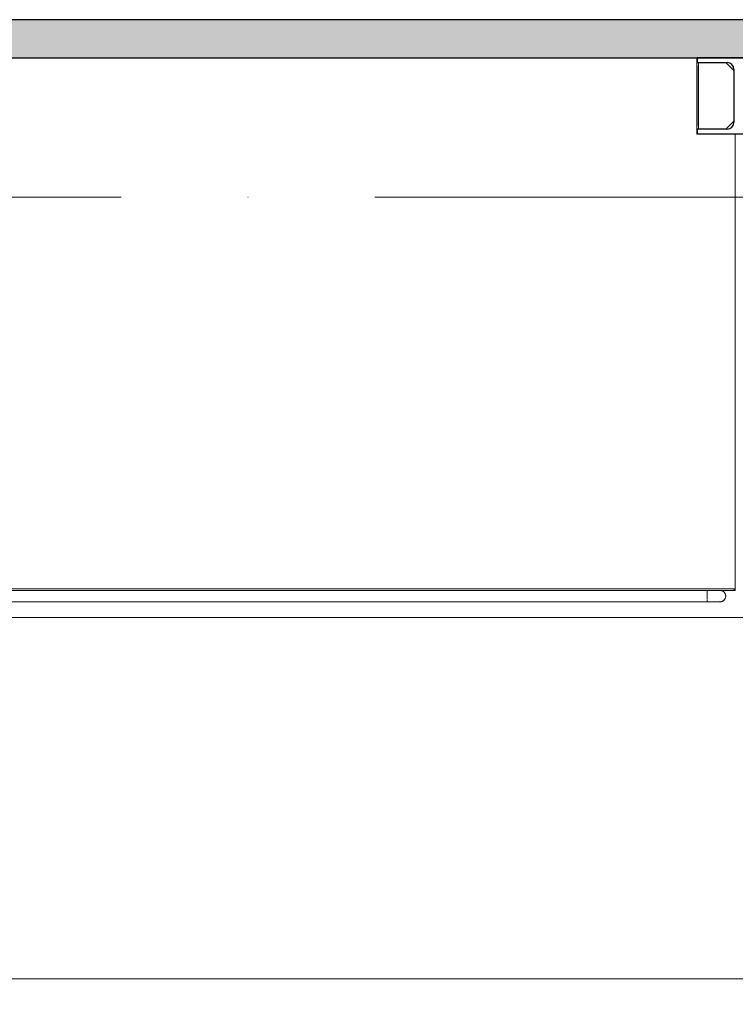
# Model space of a CAD drawing. Header units: millimetres. Extents: x 198345 to 441227, y -23587 to 80066.
# Tile 58 of 79: x 368616 to 371437, y 59398 to 63280. Entities that reach past the tile are written whole.
import ezdxf

# ---------------------------------------------------------------- set-up
doc = ezdxf.new("R2010")
doc.units = ezdxf.units.MM
doc.linetypes.add('Čerchovaná 20mm', pattern=[3000, 2000, -500, 0, -500])
for name, color, linetype, lineweight in [('CA_IMPORTY18', 8, 'Continuous', 9), ('CA_KOTY', 3, 'Continuous', 9), ('CA_KOTY-100', 3, 'Continuous', 9), ('CA_OSY', 5, 'Continuous', 9), ('CA_REZY', 1, 'Continuous', 25), ('CA_SRAFY', 9, 'Continuous', 25)]:
    doc.layers.add(name, color=color, linetype=linetype, lineweight=lineweight)
doc.styles.add('Arial_4', font='arial.ttf', dxfattribs={"width": 0.8, "height": 200})
doc.dimstyles.new('HP_Přímá_-_2_mm_Ariel_1-100', dxfattribs={"dimscale": 304.8, "dimtxt": 204.05188, "dimasz": 0.656168, "dimexe": 0.328084, "dimexo": 0.0625, "dimgap": 0.164042, "dimtad": 1, "dimdec": 0, "dimzin": 0, "dimdsep": 46, "dimtxsty": 'Arial_4', "dimblk1": 'OBLIQUE', "dimblk2": 'OBLIQUE', "dimsah": 1, "dimcen": 0.09, "dimazin": 0, "dimtfac": 1, "dimtdec": 4, "dimtix": 1, "dimtmove": 0, "dimatfit": 3, "dimfxl": 0.984252, "dimfxlon": 1, "dimtvp": 1, "dimtolj": 1, "dimtzin": 0, "dimarcsym": 2})

# ---------------------------------------------------------------- blocks, each defined once
blk = doc.blocks.new('ocelová kce final - 11542_003_OK-HALA_TaO-2_ET_AciS_2025-05-29_upr_dwg-2597525-PŮDORYS _6_160 _ vestavek V9')
at = {"layer": 'CA_IMPORTY18', "color": 57}
for p, q in [((259489, 63130), (259489, 62829)), ((259490, 62860), (259490, 63100)), ((259494.5, 63110), (259604.5, 63110)), ((259494.5, 62850), (259494.5, 63110)), ((259604.5, 63110), (259634.5, 63080)), ((259604.5, 62850), (259494.5, 62850)), ((259634.5, 62880), (259604.5, 62850)), ((259489, 62829), (259640, 62829)), ((259640, 62829), (259640, 61030)), ((259635, 61036), (253645, 61036)), ((259635, 61030), (253645, 61030)), ((259529, 61030), (253751, 61030)), ((259529, 61030), (259352.3, 61030)), ((259352.3, 61028.9), (259352.3, 61030)), ((259529, 61029.7), (259529, 61030)), ((259529, 61029.7), (259529, 61030)), ((259529, 61028.9), (259529, 61028)), ((259529, 61020.9), (259529, 61027.6)), ((259529, 61020.8), (259529, 61018.9)), ((259529, 61007.8), (259529, 61020)), ((259635, 61030), (259635, 61036)), ((259640, 61030), (259635, 61030)), ((253751, 60985.5), (259529, 60985.5)), ((259352.3, 60985.5), (259352.3, 60986.6)), ((259352.3, 60985.5), (259529, 60985.5)), ((259529, 61008.2), (259529, 61007.8)), ((259529, 60995.5), (259529, 61007.8)), ((259529, 60987), (259529, 60993.4)), ((259529, 60985.5), (259529, 60985.8)), ((259529, 60985.5), (259529, 60985.8))]:
    blk.add_line(p, q, dxfattribs=at)
at = {"layer": 'CA_IMPORTY18', "color": 57, "flags": 128}
for points in [[(259529, 61030), (259531, 61030), (259533.1, 61030), (259535.1, 61030), (259537.1, 61030), (259539.1, 61030), (259541.1, 61030), (259543.1, 61030), (259545, 61030), (259547, 61030), (259548.9, 61030), (259550.7, 61030), (259552.6, 61030), (259554.3, 61030), (259556.1, 61030), (259557.8, 61030), (259559.5, 61030), (259561.1, 61030), (259562.6, 61030), (259564.1, 61030), (259565.6, 61030), (259567, 61030), (259568.3, 61030), (259569.6, 61030), (259570.8, 61030), (259571.9, 61030), (259573, 61030), (259574, 61030), (259574.9, 61030), (259575.8, 61030), (259576.5, 61030), (259577.2, 61030), (259577.9, 61030), (259578.4, 61030), (259578.9, 61030), (259579.3, 61030), (259579.6, 61030), (259579.8, 61030), (259579.9, 61030), (259580, 61030), (259580, 61030)], [(259580, 61030), (259580, 61030), (259579.8, 61030), (259579.6, 61030), (259579.3, 61030), (259579, 61030), (259578.5, 61030), (259578, 61030), (259577.4, 61030), (259576.7, 61030), (259576, 61030), (259575.1, 61030), (259574.2, 61030), (259573.3, 61030), (259572.2, 61030), (259571.1, 61030), (259569.9, 61030), (259568.7, 61030), (259567.3, 61030), (259566, 61030), (259564.5, 61030), (259563, 61030), (259561.5, 61030), (259559.9, 61030), (259558.2, 61030), (259556.6, 61030), (259554.8, 61030), (259553, 61030), (259551.2, 61030), (259549.4, 61030), (259547.5, 61030), (259545.6, 61030), (259543.6, 61030), (259541.7, 61030), (259539.7, 61030), (259537.7, 61030), (259535.7, 61030), (259533.6, 61030), (259531.6, 61030), (259529.6, 61030), (259529, 61030)], [(259580, 61030), (259580.9, 61030), (259581.8, 61029.9), (259582.7, 61029.8), (259583.5, 61029.7), (259584.4, 61029.6), (259585.3, 61029.4), (259586.1, 61029.1), (259587, 61028.9), (259587.8, 61028.6), (259588.7, 61028.2), (259589.5, 61027.9), (259590.3, 61027.5), (259591.1, 61027.1), (259591.8, 61026.6), (259592.6, 61026.1), (259593.3, 61025.6), (259594, 61025.1), (259594.7, 61024.5), (259595.3, 61023.9), (259596, 61023.3), (259596.6, 61022.6), (259597.1, 61021.9), (259597.7, 61021.2)], [(259598.2, 61020.5), (259598.7, 61019.8), (259599.2, 61019), (259599.6, 61018.2), (259600, 61017.4), (259600.4, 61016.6)], [(259571.1, 60985.5), (259569.9, 60985.5), (259568.7, 60985.5), (259567.3, 60985.5), (259566, 60985.5), (259564.5, 60985.5), (259563, 60985.5), (259561.5, 60985.5), (259559.9, 60985.5), (259558.2, 60985.5), (259556.6, 60985.5), (259554.8, 60985.5), (259553, 60985.5), (259551.2, 60985.5), (259549.4, 60985.5), (259547.5, 60985.5), (259545.6, 60985.5), (259543.6, 60985.5), (259541.7, 60985.5), (259539.7, 60985.5), (259537.7, 60985.5), (259535.7, 60985.5), (259533.6, 60985.5), (259531.6, 60985.5), (259529.6, 60985.5), (259529, 60985.5)], [(259529, 60985.5), (259531, 60985.5), (259533.1, 60985.5), (259535.1, 60985.5), (259537.1, 60985.5), (259539.1, 60985.5), (259541.1, 60985.5), (259543.1, 60985.5), (259545, 60985.5), (259547, 60985.5), (259548.9, 60985.5), (259550.7, 60985.5), (259552.6, 60985.5), (259554.3, 60985.5), (259556.1, 60985.5), (259557.8, 60985.5), (259559.5, 60985.5), (259561.1, 60985.5), (259562.6, 60985.5), (259564.1, 60985.5), (259565.6, 60985.5), (259567, 60985.5), (259568.3, 60985.5), (259569.6, 60985.5), (259570.8, 60985.5), (259571.9, 60985.5), (259573, 60985.5), (259574, 60985.5), (259574.9, 60985.5), (259575.8, 60985.5), (259576.5, 60985.5), (259577.2, 60985.5), (259577.9, 60985.5), (259578.4, 60985.5), (259578.9, 60985.5), (259579.3, 60985.5), (259579.6, 60985.5), (259579.8, 60985.5), (259579.9, 60985.5), (259580, 60985.5), (259580, 60985.5)], [(259580, 60985.5), (259580, 60985.5), (259579.8, 60985.5), (259579.6, 60985.5), (259579.3, 60985.5), (259579, 60985.5), (259578.5, 60985.5), (259578, 60985.5), (259577.4, 60985.5)], [(259586.4, 60986.4), (259585.5, 60986.2), (259584.7, 60986), (259583.8, 60985.8), (259582.9, 60985.7), (259582, 60985.6), (259581.1, 60985.5), (259580.2, 60985.5), (259580, 60985.5)], [(259597.8, 60994.5), (259597.3, 60993.8), (259596.7, 60993.1), (259596.1, 60992.4), (259595.5, 60991.8), (259594.9, 60991.2), (259594.2, 60990.6), (259593.5, 60990), (259592.8, 60989.5), (259592, 60989), (259591.3, 60988.6), (259590.5, 60988.1), (259589.7, 60987.7), (259588.9, 60987.4), (259588.1, 60987), (259587.2, 60986.7)], [(259600.5, 60999.1), (259600.1, 60998.3), (259599.7, 60997.5), (259599.3, 60996.7), (259598.9, 60995.9), (259598.4, 60995.2)], [(259601.3, 61014.1), (259601.6, 61013.3), (259601.8, 61012.4), (259601.9, 61011.5), (259602.1, 61010.7), (259602.2, 61009.8), (259602.2, 61008.9)], [(259602.2, 61006.9), (259602.2, 61006), (259602.1, 61005.1), (259602, 61004.2), (259601.8, 61003.3), (259601.6, 61002.5), (259601.4, 61001.6)]]:
    blk.add_lwpolyline(points, dxfattribs=at)
at = {"layer": 'CA_IMPORTY18', "color": 57}
for radius, start, end in [(22.2, 74.314, 100), (22.2, 360, 100), (22.2, 65.5744, 86.4968), (22.2, 40, 69.0736), (22.2, 31.3637, 41.6334), (22.2, 20, 33.3751), (22.3, 260.915, 0), (22.2, 260.9056, 285.678), (22.3, 281.1554, 296.6326), (22.2, 290.9138, 320), (22.3, 318.3626, 328.6323), (22.2, 326.5919, 340)]:
    blk.add_arc((259580, 61007.8), radius, start, end, dxfattribs=at)
at = {"layer": 'CA_REZY'}
for p, q in [((259790, 63130), (259490, 63130)), ((259490, 63130), (259490, 63111)), ((259490, 63111), (259607.5, 63111)), ((259634.5, 63084), (259634.5, 62876)), ((259607.5, 62849), (259490, 62849)), ((259490, 62849), (259490, 62830)), ((259490, 62830), (259790, 62830))]:
    blk.add_line(p, q, dxfattribs=at)
for centre, start, end in [((259607.5, 63084), 0, 90), ((259607.5, 62876), 270, 0)]:
    blk.add_arc(centre, 27, start, end, dxfattribs=at)
blk = doc.blocks.new('ocelová kce final - ocelová kce final-2597615-PŮDORYS _6_160 _ vestavek V9')
blk.add_blockref('ocelová kce final - 11542_003_OK-HALA_TaO-2_ET_AciS_2025-05-29_upr_dwg-2597525-PŮDORYS _6_160 _ vestavek V9', (0, 0))
blk = doc.blocks.new('DIMBLOCK101-PŮDORYS _6_160 _ vestavek V9')
at = {"layer": 'CA_KOTY-100'}
for p, q in [((316886.9, 59498.5), (316886.9, 59798.5)), ((385701.9, 59498.5), (385701.9, 59798.5)), ((316886.9, 59498.5), (316986.9, 59598.5)), ((385701.9, 59498.5), (385801.9, 59598.5)), ((316886.9, 59498.5), (316786.9, 59398.5)), ((316886.9, 59498.5), (385701.9, 59498.5)), ((316886.9, 59498.5), (316886.9, 59398.5)), ((385701.9, 59498.5), (385601.9, 59398.5)), ((385701.9, 59498.5), (385701.9, 59398.5))]:
    blk.add_line(p, q, dxfattribs=at)
at = {"layer": 'CA_KOTY-100', "color": 0, "insert": (350988.3, 59808.1), "char_height": 200, "width": 734.587, "attachment_point": 1, "line_spacing_factor": 0.941778, "style": 'Arial_4'}
blk.add_mtext('68815', dxfattribs=at)
blk = doc.blocks.new('_Oblique')
at = {"color": 0, "linetype": 'ByBlock', "lineweight": -2}
blk.add_line((-0.5, -0.5), (0.5, 0.5), dxfattribs=at)
blk = doc.blocks.new('DIMBLOCK110-PŮDORYS _6_160 _ vestavek V9')
at = {"layer": 'CA_KOTY-100'}
for p, q in [((356916.9, 60923.6), (356916.9, 61223.6)), ((374681.9, 60923.6), (374681.9, 61223.6)), ((356916.9, 60923.6), (357016.9, 61023.6)), ((374681.9, 60923.6), (374781.9, 61023.6)), ((356916.9, 60923.6), (356816.9, 60823.6)), ((356916.9, 60923.6), (374681.9, 60923.6)), ((356916.9, 60923.6), (356916.9, 60823.6)), ((374681.9, 60923.6), (374581.9, 60823.6)), ((374681.9, 60923.6), (374681.9, 60823.6))]:
    blk.add_line(p, q, dxfattribs=at)
at = {"layer": 'CA_KOTY-100', "color": 0, "insert": (365493.3, 61233.3), "char_height": 200, "width": 734.587, "attachment_point": 1, "line_spacing_factor": 0.941778, "style": 'Arial_4'}
blk.add_mtext('17765', dxfattribs=at)

msp = doc.modelspace()

# ---------------------------------------------------------------- hatches: boundary and pattern name
at = {"layer": 'CA_SRAFY', "lineweight": 9}
h = msp.add_hatch(dxfattribs=at)
h.set_pattern_fill('FP_26', color=256, angle=-198.43, style=0, pattern_type=2)
h.set_pattern_definition([(341.57, (351289.287, 63274.92), (40.642541, 0.003194), [6.096, -283.058, 32.106, 0]), (198.43, (351299.447, 63274.92), (40.642541, -0.003194), [6.096, -283.058, 31.648, 0]), (288.43, (351289.287, 63274.92), (-20.3129687, 101.608582), [96.368, -224.892]), (251.57, (351299.447, 63274.92), (-20.3129687, -101.608582), [96.368, -224.892])])
h.paths.add_polyline_path([(385701.9, 63130), (385701.9, 63280), (380441.9, 63280), (380441.9, 63130), (385539.1, 63130)])
h.paths.add_polyline_path([(378591.9, 63130), (378591.9, 63280), (375606.9, 63280), (375606.9, 63130), (378495.3, 63130)])
h.paths.add_polyline_path([(373756.9, 63130), (373756.9, 63280), (357841.9, 63280), (357841.9, 63130), (373618.9, 63130)])
h.paths.add_polyline_path([(355991.9, 63130), (355991.9, 63280), (346341.9, 63280), (346341.9, 63130), (355919.1, 63130)])
h.paths.add_polyline_path([(344491.9, 63130), (344491.9, 63280), (338541.9, 63280), (338541.9, 63130), (344360, 63130)])
h.paths.add_polyline_path([(336691.9, 63130), (336691.9, 63280), (328841.9, 63280), (328841.9, 63130), (336593.7, 63130)])
h.paths.add_polyline_path([(326991.9, 63130), (326991.9, 63280), (316886.9, 63280), (316886.9, 63130), (326840.8, 63130)])

# ---------------------------------------------------------------- linework, layer by layer
at = {"layer": 'CA_OSY', "linetype": 'Čerchovaná 20mm'}
msp.add_line((310014.1, 62579.9), (407602.9, 62579.9), dxfattribs=at)
at = {"layer": 'CA_REZY'}
for p, q in [((373756.9, 63280), (358592.8, 63280)), ((357841.9, 63130), (373756.9, 63130))]:
    msp.add_line(p, q, dxfattribs=at)

# ---------------------------------------------------------------- block references
at = {"layer": 'CA_IMPORTY18', "color": 57}
msp.add_blockref('ocelová kce final - ocelová kce final-2597615-PŮDORYS _6_160 _ vestavek V9', (111796.8, 0), dxfattribs=at)

# ---------------------------------------------------------------- dimensions: what is measured, and where the dimension line sits
at = {"layer": 'CA_KOTY'}
for base, p1, p2, override, picture, middle in [((374681.9, 60923.6), (356916.9, 61223.6), (374681.9, 61223.6), {"dimpost": '<>', "dimfxl": 17765}, 'DIMBLOCK110-PŮDORYS _6_160 _ vestavek V9', (365799.4, 61075.7)), ((385701.9, 59498.5), (316886.9, 59798.5), (385701.9, 59798.5), {"dimpost": '<>', "dimfxl": 68814.998951}, 'DIMBLOCK101-PŮDORYS _6_160 _ vestavek V9', (351294.4, 59650.6))]:
    dim = msp.add_linear_dim(base=base, p1=p1, p2=p2, dimstyle='HP_Přímá_-_2_mm_Ariel_1-100', override=override, dxfattribs=at)
    dim.commit()
    dim.dimension.update_dxf_attribs({"geometry": picture, "text_midpoint": middle})

doc.saveas('drawing.dxf')
